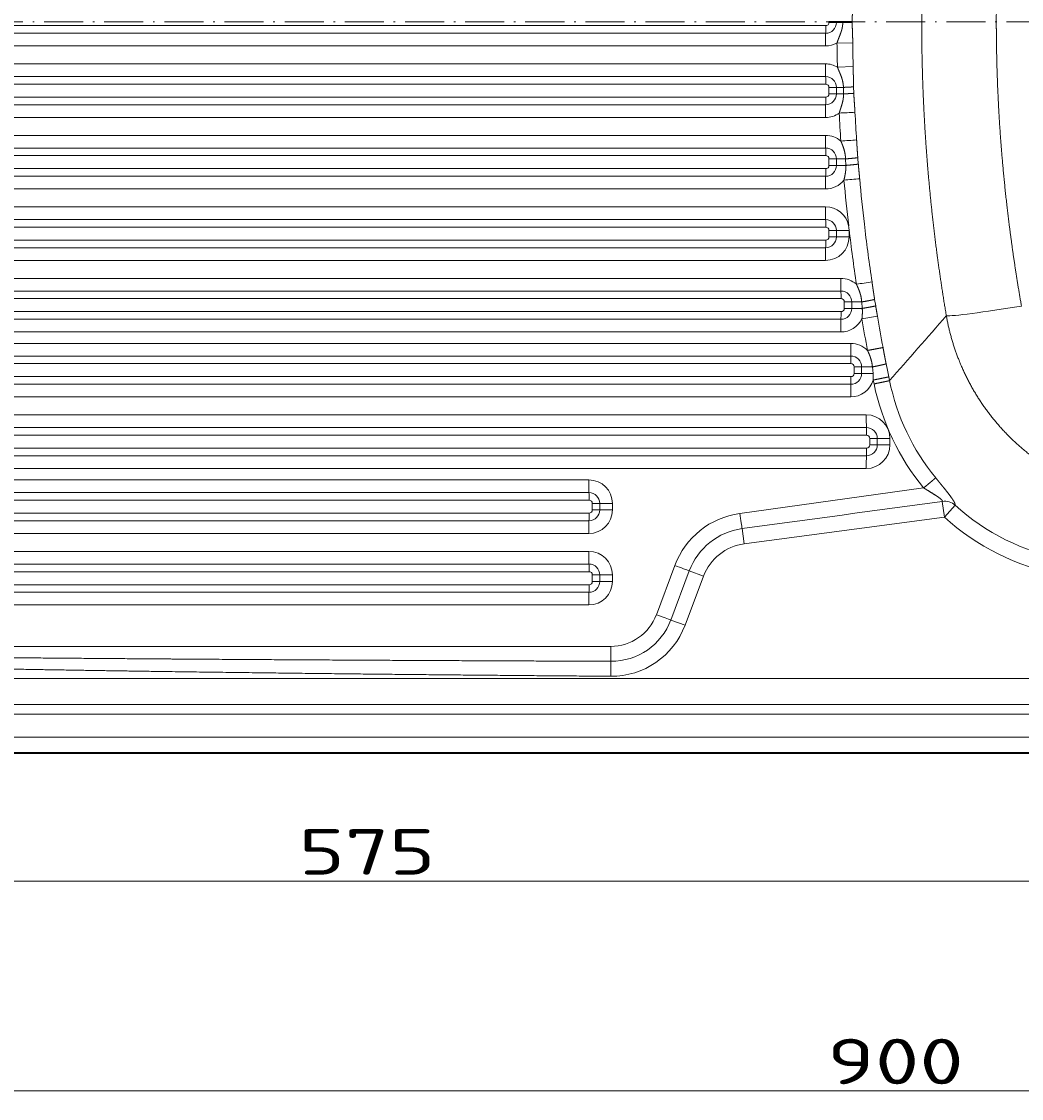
# Model space of a CAD drawing. Extents: x 59 to 1107, y -59 to 894.
# Tile 2 of 7: x 366 to 674, y -59 to 272. Entities that reach past the tile are written whole.
import ezdxf
from ezdxf.enums import TextEntityAlignment as Align

# ---------------------------------------------------------------- set-up
doc = ezdxf.new("R2010")
doc.units = 0
doc.linetypes.add('DASHDOT', pattern=[18.5, 12, -3, 0.5, -3])
doc.layers.get('0').update_dxf_attribs({"lineweight": 13})
doc.styles.get("Standard").update_dxf_attribs({"font": 'isocp.shx'})
doc.dimstyles.get("Standard").update_dxf_attribs({"dimtxt": 2.5, "dimasz": 2.5, "dimexe": 1.25, "dimexo": 0.625, "dimtad": 1, "dimcen": 2.5, "dimadec": 0, "dimazin": 0, "dimtfac": 1, "dimtmove": 0, "dimatfit": 0, "dimfxl": 0, "dimarcsym": 0})

# ---------------------------------------------------------------- blocks, each defined once
blk = doc.blocks.new('*D')
at = {"color": 7, "lineweight": 13}
for p, q in [((188.07, 777.83), (73.04, 777.83)), ((75.04, 562.83), (75.04, 777.83)), ((188.07, 777.83), (125.96, 777.83)), ((127.96, 727.83), (127.96, 777.83)), ((198.07, 727.83), (125.96, 727.83)), ((726.57, 562.83), (73.04, 562.83)), ((188.07, 497.03), (75.48, 497.03)), ((77.48, 47.03), (77.48, 497.03)), ((737.2, 250.36), (826.8, 335.25)), ((185.07, 270.03), (185.07, -58.81)), ((1085.07, 270.03), (1085.07, -58.81)), ((760.07, 209.37), (760.07, 5.69)), ((185.07, 50.03), (185.07, 5.69)), ((188.07, 47.03), (75.48, 47.03)), ((185.07, 7.69), (760.07, 7.69)), ((185.07, -56.81), (1085.07, -56.81))]:
    blk.add_line(p, q, dxfattribs=at)
for points in [[(75.56, 775.9), (75.04, 777.83), (74.53, 775.9)], [(128.48, 775.9), (127.96, 777.83), (127.44, 775.9)], [(127.44, 729.77), (127.96, 727.83), (128.48, 729.77)], [(74.53, 564.77), (75.04, 562.83), (75.56, 564.77)], [(78, 495.09), (77.48, 497.03), (76.97, 495.09)], [(781.89, 291.99), (782.93, 293.69), (781.18, 292.74)], [(738.25, 252.07), (737.2, 250.36), (738.96, 251.31)], [(76.97, 48.96), (77.48, 47.03), (78, 48.96)], [(187, 8.2), (185.07, 7.69), (187, 7.17)], [(758.14, 7.17), (760.07, 7.69), (758.14, 8.2)], [(187, -56.29), (185.07, -56.81), (187, -57.33)], [(1083.14, -57.33), (1085.07, -56.81), (1083.14, -56.29)]]:
    blk.add_lwpolyline(points, dxfattribs=at)
for s, rotation, p, p2 in [('50', 90, (125.96, 739.29), (125.96, 766.38)), ('215', 90, (73.04, 649.32), (73.04, 691.35)), ('63', 43.4546, (805.76, 318.07), (825.42, 336.7)), ('%%c', 43.4546, (797.58, 310.32), (805.03, 317.38)), ('450', 90, (75.48, 251.01), (75.48, 293.04))]:
    blk.add_text(s, height=14, rotation=rotation, dxfattribs=at).set_placement(p, p2, align=Align.FIT)
for s, p, p2 in [('575', (451.55, 9.69), (493.58, 9.69)), ('900', (614.05, -54.81), (656.08, -54.81))]:
    blk.add_text(s, height=14, dxfattribs=at).set_placement(p, p2, align=Align.FIT)
blk = doc.blocks.new('BLOCK18')
at = {"color": 7, "lineweight": 13, "ltscale": 0.003343}
for p, q in [((-20.46, 0), (-20.46, 0.13)), ((-20.46, 0), (-20.46, -0.13)), ((-18.13, 0), (-18.13, 0.13)), ((-18.13, -0.13), (-18.13, 0)), ((-16.21, 0.13), (-16.21, 0)), ((-16.21, 0), (-16.21, -0.13))]:
    blk.add_line(p, q, dxfattribs=at)
at = {"color": 7, "lineweight": 13, "ltscale": 0.058047}
for p, q in [((-18.13, 0.13), (-20.46, 0.13)), ((-20.46, -0.13), (-18.13, -0.13)), ((-18.13, -20.13), (-20.46, -20.13)), ((-20.46, -22.13), (-18.13, -22.13)), ((-18.13, -42.13), (-20.46, -42.13)), ((-20.46, -44.13), (-18.13, -44.13)), ((-18.13, -64.13), (-20.46, -64.13)), ((-20.46, -66.13), (-18.13, -66.13)), ((-13.43, -86.13), (-15.75, -86.13)), ((-15.75, -88.13), (-13.43, -88.13)), ((-10.4, -106.13), (-12.72, -106.13)), ((-12.72, -108.13), (-10.4, -108.13)), ((-5.6, -128.13), (-7.93, -128.13)), ((-7.93, -130.13), (-5.6, -130.13)), ((-90.92, -148.13), (-93.24, -148.13)), ((-93.24, -150.13), (-90.92, -150.13)), ((-90.92, -170.13), (-93.24, -170.13)), ((-93.24, -172.13), (-90.92, -172.13))]:
    blk.add_line(p, q, dxfattribs=at)
at = {"color": 7, "lineweight": 13, "ltscale": 0.048082}
for p, q in [((-18.13, 0.13), (-16.21, 0.13)), ((-16.21, -0.13), (-18.13, -0.13))]:
    blk.add_line(p, q, dxfattribs=at)
at = {"color": 7, "lineweight": 13, "ltscale": 0.072616}
for p, q in [((-16.21, 0.13), (-13.31, 0.13)), ((-16.21, -0.13), (-13.31, -0.13))]:
    blk.add_line(p, q, dxfattribs=at)
at = {"color": 7, "lineweight": 13, "ltscale": 0.003313}
for p, q in [((-13.31, 0), (-13.31, 0.13)), ((-13.31, -0.13), (-13.31, 0))]:
    blk.add_line(p, q, dxfattribs=at)
at = {"color": 7, "lineweight": 13}
for p, q in [((-21.46, -1.13), (-416.12, -1.13)), ((-21.47, -3.48), (-416.14, -3.48)), ((-416.18, -7.38), (-21.51, -7.38)), ((-21.51, -12.89), (-416.18, -12.89)), ((-416.14, -16.79), (-21.47, -16.79)), ((-416.12, -19.13), (-21.46, -19.13)), ((-21.46, -23.13), (-416.12, -23.13)), ((-21.47, -25.48), (-416.14, -25.48)), ((-416.18, -29.38), (-21.51, -29.38)), ((-21.51, -34.89), (-416.18, -34.89)), ((-416.14, -38.79), (-21.47, -38.79)), ((-416.12, -41.13), (-21.46, -41.13)), ((-21.46, -45.13), (-416.12, -45.13)), ((-21.47, -47.48), (-416.14, -47.48)), ((-416.18, -51.38), (-21.51, -51.38)), ((-21.51, -56.89), (-416.18, -56.89)), ((-416.14, -60.79), (-21.47, -60.79)), ((-416.12, -63.13), (-21.46, -63.13)), ((-21.47, -69.48), (-416.14, -69.48)), ((-21.46, -67.13), (-416.12, -67.13)), ((-416.18, -73.38), (-21.51, -73.38)), ((-16.8, -78.89), (-416.18, -78.89)), ((-416.14, -82.79), (-16.77, -82.79)), ((-416.12, -85.13), (-16.75, -85.13)), ((-16.75, -89.13), (-416.12, -89.13)), ((-16.77, -91.48), (-416.14, -91.48)), ((-416.18, -95.38), (-16.8, -95.38)), ((-13.78, -98.89), (-416.18, -98.89)), ((-416.14, -102.79), (-13.74, -102.79)), ((-416.12, -105.13), (-13.72, -105.13)), ((-13.72, -109.13), (-416.12, -109.13)), ((-13.74, -111.48), (-416.14, -111.48)), ((-416.18, -115.38), (-13.78, -115.38)), ((-8.98, -120.89), (-416.18, -120.89)), ((-416.14, -124.79), (-8.95, -124.79)), ((-416.12, -127.13), (-8.93, -127.13)), ((-8.93, -131.13), (-416.12, -131.13)), ((-8.95, -133.48), (-416.14, -133.48)), ((-416.18, -137.38), (-8.98, -137.38)), ((-94.29, -140.89), (-416.18, -140.89)), ((-416.14, -144.79), (-94.26, -144.79)), ((8.65, -143.36), (-47.88, -151.2)), ((-416.12, -147.13), (-94.24, -147.13)), ((-94.24, -151.13), (-416.12, -151.13)), ((-94.26, -153.48), (-416.14, -153.48)), ((-416.18, -157.38), (-94.29, -157.38)), ((-94.29, -162.89), (-416.18, -162.89)), ((-416.14, -166.79), (-94.26, -166.79)), ((-416.12, -169.13), (-94.24, -169.13)), ((-94.26, -175.48), (-416.14, -175.48)), ((-94.24, -173.13), (-416.12, -173.13)), ((-416.18, -179.38), (-94.29, -179.38)), ((-87.57, -192.11), (-427.14, -192.11)), ((-420, -202), (420, -202)), ((-420, -209.97), (420, -209.97)), ((-420, -212.95), (420, -212.95)), ((445, -220), (-445, -220))]:
    blk.add_line(p, q, dxfattribs=at)
at = {"color": 7, "lineweight": 13, "ltscale": 0.12128}
for p, q in [((-17.99, -6.47), (-13.14, -6.41)), ((-17.85, -13.88), (-13, -13.75))]:
    blk.add_line(p, q, dxfattribs=at)
at = {"color": 7, "lineweight": 13, "ltscale": 0.05}
for p, q in [((-20.46, -20.13), (-20.46, -22.13)), ((-18.13, -22.13), (-18.13, -20.13)), ((-20.46, -42.13), (-20.46, -44.13)), ((-18.13, -44.13), (-18.13, -42.13)), ((-20.46, -64.13), (-20.46, -66.13)), ((-18.13, -64.13), (-18.13, -66.13)), ((-15.75, -86.13), (-15.75, -88.13)), ((-13.43, -88.13), (-13.43, -86.13)), ((-12.72, -106.13), (-12.72, -108.13)), ((-10.4, -108.13), (-10.4, -106.13)), ((-7.93, -128.13), (-7.93, -130.13)), ((-5.6, -128.13), (-5.6, -130.13)), ((-93.24, -148.13), (-93.24, -150.13)), ((-90.92, -148.13), (-90.92, -150.13)), ((-93.24, -170.13), (-93.24, -172.13)), ((-90.92, -170.13), (-90.92, -172.13))]:
    blk.add_line(p, q, dxfattribs=at)
at = {"color": 7, "lineweight": 13, "ltscale": 0.053078}
blk.add_line((-18.13, -20.13), (-16.01, -20.13), dxfattribs=at)
at = {"color": 7, "lineweight": 13, "ltscale": 0.054114}
blk.add_line((-15.97, -22.13), (-18.13, -22.13), dxfattribs=at)
at = {"color": 7, "lineweight": 13, "ltscale": 0.050011}
blk.add_line((-16.01, -20.13), (-15.97, -22.13), dxfattribs=at)
at = {"color": 7, "lineweight": 13, "ltscale": 0.049589}
blk.add_line((-12.83, -21.93), (-12.91, -19.95), dxfattribs=at)
at = {"color": 7, "lineweight": 13, "ltscale": 0.069672}
blk.add_line((-18.13, -42.13), (-15.35, -42.13), dxfattribs=at)
at = {"color": 7, "lineweight": 13, "ltscale": 0.050042}
blk.add_line((-15.35, -42.13), (-15.26, -44.13), dxfattribs=at)
at = {"color": 7, "lineweight": 13, "ltscale": 0.049718}
blk.add_line((-11.43, -43.73), (-11.59, -41.75), dxfattribs=at)
at = {"color": 7, "lineweight": 13, "ltscale": 0.071733}
blk.add_line((-15.26, -44.13), (-18.13, -44.13), dxfattribs=at)
at = {"color": 7, "lineweight": 13, "ltscale": 0.026069}
blk.add_line((-9.45, -63.24), (-9.57, -62.21), dxfattribs=at)
at = {"color": 7, "lineweight": 13, "ltscale": 0.096745}
for p, q in [((-18.13, -64.13), (-14.26, -64.13)), ((-14.26, -66.13), (-18.13, -66.13)), ((-5.6, -128.13), (-1.73, -128.13)), ((-1.73, -130.13), (-5.6, -130.13)), ((-90.92, -148.13), (-87.05, -148.13)), ((-87.05, -150.13), (-90.92, -150.13)), ((-90.92, -170.13), (-87.05, -170.13)), ((-87.05, -172.13), (-90.92, -172.13))]:
    blk.add_line(p, q, dxfattribs=at)
at = {"color": 7, "lineweight": 13, "ltscale": 0.050001}
for p, q in [((-14.26, -66.13), (-14.26, -64.13)), ((-1.73, -130.13), (-1.73, -128.13)), ((-87.05, -150.13), (-87.05, -148.13)), ((-87.05, -172.13), (-87.05, -170.13))]:
    blk.add_line(p, q, dxfattribs=at)
at = {"color": 7, "lineweight": 13, "ltscale": 0.076175}
blk.add_line((-13.43, -86.13), (-10.38, -86.13), dxfattribs=at)
at = {"color": 7, "lineweight": 13, "ltscale": 0.05017}
blk.add_line((-10.38, -86.13), (-10.22, -88.13), dxfattribs=at)
at = {"color": 7, "lineweight": 13, "ltscale": 0.050231}
blk.add_line((-6.09, -87.34), (-6.41, -85.36), dxfattribs=at)
at = {"color": 7, "lineweight": 13, "ltscale": 0.080297}
blk.add_line((-10.22, -88.13), (-13.43, -88.13), dxfattribs=at)
at = {"color": 7, "lineweight": 13, "ltscale": 0.05056}
blk.add_line((-2.48, -107.17), (-2.88, -105.19), dxfattribs=at)
at = {"color": 7, "lineweight": 13, "ltscale": 0.082888}
blk.add_line((-10.4, -106.13), (-7.09, -106.13), dxfattribs=at)
at = {"color": 7, "lineweight": 13, "ltscale": 0.087909}
blk.add_line((-6.89, -108.13), (-10.4, -108.13), dxfattribs=at)
at = {"color": 7, "lineweight": 13, "ltscale": 0.050251}
blk.add_line((-7.09, -106.13), (-6.89, -108.13), dxfattribs=at)
at = {"color": 7, "lineweight": 13, "ltscale": 0.051526}
blk.add_line((-2.07, -109.19), (-2.48, -107.17), dxfattribs=at)
at = {"color": 7, "lineweight": 13, "ltscale": 0.02987}
blk.add_line((-1.83, -110.36), (-2.07, -109.19), dxfattribs=at)
at = {"color": 7, "lineweight": 13, "ltscale": 0.030128}
blk.add_line((-6.82, -110.17), (-6.58, -111.35), dxfattribs=at)
at = {"color": 7, "lineweight": 13, "ltscale": 0.122028}
blk.add_line((14.4, -147.5), (15.06, -152.34), dxfattribs=at)
at = {"color": 7, "lineweight": 13, "ltscale": 0.122803}
blk.add_line((18.36, -148.7), (15.06, -152.34), dxfattribs=at)
at = {"color": 7, "lineweight": 13, "ltscale": 0.118249}
blk.add_line((-47.17, -155.89), (-46.55, -160.58), dxfattribs=at)
at = {"color": 7, "lineweight": 13, "ltscale": 0.403966}
blk.add_line((-67.86, -167.22), (-73.51, -182.36), dxfattribs=at)
at = {"color": 7, "lineweight": 13, "ltscale": 0.403974}
blk.add_line((-69.08, -184), (-63.41, -168.86), dxfattribs=at)
at = {"color": 7, "lineweight": 13, "ltscale": 0.116663}
blk.add_line((-63.41, -168.86), (-59.04, -170.51), dxfattribs=at)
at = {"color": 7, "lineweight": 13, "ltscale": 0.403983}
blk.add_line((-64.73, -185.63), (-59.04, -170.51), dxfattribs=at)
at = {"color": 7, "lineweight": 13, "ltscale": 0.116181}
blk.add_line((-69.08, -184), (-64.73, -185.63), dxfattribs=at)
at = {"color": 7, "lineweight": 13, "ltscale": 0.114917}
blk.add_line((-87.51, -196.71), (-87.55, -201.31), dxfattribs=at)
at = {"color": 7, "lineweight": 35}
blk.add_line((445, -225), (-445, -225), dxfattribs=at)
at = {"color": 7, "lineweight": 13}
for centre, radius, start, end in [((-21.48, -0.13), 3.34, 270.005, 0.0049), ((-21.46, -0.13), 1, 270.0125, 359.9974), ((-21.51, -0.14), 7.24, 270.0004, 299.0383), ((523.89, 0), 541.92, 180.6844, 181.468), ((523.79, 0), 536.97, 180.6844, 181.468), ((-21.51, -20.13), 7.24, 59.6943, 89.9992), ((-21.48, -20.13), 3.34, 359.995, 89.9946), ((-21.46, -20.13), 1, 0.0024, 89.9872), ((-21.48, -22.13), 3.34, 270.005, 0.0047), ((-21.46, -22.13), 1, 270.0125, 359.9973), ((-21.51, -22.14), 7.24, 270.0006, 305.4671), ((-121.8, 2011.8), 2042.51, 272.93258, 273.06866), ((526.48, 0.12), 544.52, 182.9634, 183.8699), ((526.38, 0.11), 539.56, 182.9634, 183.87), ((-21.51, -42.13), 7.24, 49.3745, 89.9988), ((-121.31, 1524.73), 1564.85, 273.82977, 274.0074), ((-21.48, -42.13), 3.34, 359.995, 89.9946), ((-21.46, -42.13), 1, 0.0024, 89.9872), ((-21.48, -44.13), 3.34, 270.005, 0.0047), ((-21.46, -44.13), 1, 270.0125, 359.9973), ((-21.51, -44.14), 7.24, 270.0019, 321.4191), ((-120.37, 1127.07), 1180.36, 275.08033, 275.31583), ((532.15, 0.59), 550.2, 185.1343, 186.6125), ((532.03, 0.58), 545.23, 185.1344, 186.6127), ((-21.51, -64.13), 7.24, 10.8275, 89.9939), ((-21.48, -64.13), 3.34, 359.995, 89.9946), ((-28.9, -65), 14.67, 4.6115, 8.7202), ((-21.51, -66.13), 7.25, 270.0087, 0.0011), ((-21.48, -66.13), 3.34, 270.005, 0.0047), ((-21.46, -64.13), 1, 0.0024, 89.9872), ((-21.46, -66.13), 1, 270.0125, 359.9973), ((-21.51, -64.13), 7.25, 0.0001, 2.502), ((537.97, 1.28), 556.06, 186.7225, 188.4767), ((537.84, 1.27), 551.08, 186.7226, 188.477), ((-16.8, -86.13), 7.24, 48.6833, 89.9987), ((-16.77, -86.13), 3.34, 359.995, 89.9946), ((-116.19, 625.78), 714.11, 278.38777, 278.77707), ((-16.75, -86.13), 1, 0.0024, 89.9872), ((-16.77, -88.13), 3.34, 270.005, 0.0047), ((-16.75, -88.13), 1, 270.0125, 359.9973), ((-16.8, -88.13), 7.24, 270.0039, 333.4389), ((-114.6, 533.13), 633.15, 279.47924, 279.91835), ((548.97, 3), 567.2, 189.5783, 190.5725), ((548.87, 3), 562.24, 189.5785, 190.5728), ((-42331.51, 36965.32), 56270.84, 318.785558, 318.812567), ((-13.78, -106.13), 7.24, 44.395, 89.9982), ((-13.74, -106.13), 3.34, 359.995, 89.9946), ((-13.72, -106.13), 1, 0.0024, 89.9872), ((-13.74, -108.13), 3.34, 270.005, 0.0047), ((-13.72, -108.13), 1, 270.0125, 359.9973), ((-23.35, -109.64), 16.53, 358.158, 5.2243), ((-13.78, -108.13), 7.24, 270.0042, 343.6749), ((-8.98, -128.13), 7.25, 359.9986, 89.991), ((-8.95, -128.13), 3.34, 359.995, 89.9946), ((-8.93, -128.13), 1, 0.0024, 89.9872), ((-8.98, -130.13), 7.25, 270.0087, 0.0011), ((-8.95, -130.13), 3.34, 270.005, 0.0047), ((-8.93, -130.13), 1, 270.0125, 359.9973), ((-94.29, -148.13), 7.25, 359.9986, 89.991), ((-94.26, -148.13), 3.34, 359.995, 89.9946), ((-94.24, -148.13), 1, 0.0024, 89.9872), ((-8071.21, 58931.16), 59629.39, 277.7334817, 277.7931924), ((15.03, -152.57), 5.11, 49.2692, 96.9745), ((-94.29, -150.13), 7.25, 270.0087, 0.0011), ((-94.26, -150.13), 3.34, 270.005, 0.0047), ((-94.24, -150.13), 1, 270.0125, 359.9973), ((-44.44, -175.97), 25, 97.9033, 159.5248), ((-3972.61, 29404.34), 29824.47, 277.564319, 277.68372), ((-44.43, -175.97), 20.26, 97.7682, 159.4687), ((-44.5, -175.98), 15.53, 97.5519, 159.3781), ((-94.29, -170.13), 7.25, 359.9986, 89.991), ((-94.26, -170.13), 3.34, 359.995, 89.9946), ((-94.29, -172.13), 7.25, 270.0087, 0.0011), ((-94.26, -172.13), 3.34, 270.005, 0.0047), ((-94.24, -170.13), 1, 0.0024, 89.9872), ((-94.24, -172.13), 1, 270.0125, 359.9973), ((-87.57, -177.11), 15, 270.0013, 339.5242), ((-87.42, -177.11), 19.59, 269.7381, 339.4418), ((-87.37, -177.12), 24.19, 269.5758, 339.3907)]:
    blk.add_arc(centre, radius, start, end, dxfattribs=at)
for centre, major_axis, ratio, start_param, end_param in [((5077.75, -199.43), (5069.16, -223.28), 0.326802, 3.101303, 3.155979), ((-21.51, -1.13), (0, -3), 0.017452, 0.675132, 1.570796), ((-21.42, -7.38), (0, 5), 0.017452, 0.675132, 1.570796), ((-21.42, -12.89), (0, 5), 0.017452, 1.570796, 2.466461), ((-21.51, -19.13), (0, -3), 0.017452, 1.570796, 2.466461), ((-21.51, -23.13), (0, -3), 0.017452, 0.675131, 1.570796), ((-21.42, -29.38), (0, 5), 0.017452, 0.675132, 1.570796), ((-21.42, -34.89), (0, 5), 0.017452, 1.570796, 2.466461), ((-21.51, -41.13), (0, -3), 0.017452, 1.570796, 2.466461), ((-21.51, -45.13), (0, -3), 0.017452, 0.675131, 1.570796), ((-21.42, -51.38), (0, 5), 0.017452, 0.675132, 1.570796), ((-21.42, -56.89), (0, 5), 0.017452, 1.570796, 2.466461), ((-21.51, -63.13), (0, -3), 0.017452, 1.570796, 2.466461), ((-21.42, -73.38), (0, 5), 0.017452, 0.675132, 1.570796), ((-21.51, -67.13), (0, -3), 0.017452, 0.675131, 1.570796), ((-16.71, -78.89), (0, 5), 0.017452, 1.570796, 2.466461), ((-16.8, -85.13), (0, -3), 0.017452, 1.570796, 2.466461), ((-16.8, -89.13), (0, -3), 0.017452, 0.675132, 1.570796), ((39.97, -86.15), (24.66, 4.14), 0.040908, 3.298806, 4.655792), ((-16.71, -95.38), (0, 5), 0.017452, 0.675132, 1.570796), ((-13.69, -98.89), (0, 5), 0.017452, 1.570796, 2.466461), ((-13.78, -105.13), (0, -3), 0.017452, 1.570796, 2.466461), ((-13.78, -109.13), (0, -3), 0.017452, 0.675132, 1.570796), ((-13.69, -115.38), (0, 5), 0.017452, 0.675132, 1.570796), ((67.79, -94.71), (57.53, 50.54), 0.979839, 2.632341, 3.108556), ((67.6, -94.73), (52.87, 48.24), 0.977644, 2.613509, 3.090059), ((-8.89, -120.89), (0, 5), 0.017452, 1.570796, 2.466461), ((-8.98, -127.13), (0, -3), 0.017452, 1.570796, 2.466462), ((-8.98, -131.13), (0, -3), 0.017452, 0.675131, 1.570796), ((-8.89, -137.38), (0, 5), 0.017452, 0.675132, 1.570796), ((-94.21, -140.89), (0, 5), 0.017452, 1.570796, 2.466461), ((-94.29, -147.13), (0, -3), 0.017452, 1.570796, 2.466461), ((66.44, -95.94), (-50.45, -50.49), 0.98027, 0.046858, 0.584152), ((-94.29, -151.13), (0, -3), 0.017452, 0.675131, 1.570796), ((-47.79, -151.2), (0.69, -4.95), 0.017287, 4.709991, 5.952969), ((66.29, -96.23), (55.9, 51.47), 0.98435, 3.229499, 3.767906), ((-94.21, -157.38), (0, 5), 0.017452, 0.675132, 1.570796), ((-94.21, -162.89), (0, 5), 0.017452, 1.570796, 2.466461), ((-94.29, -169.13), (0, -3), 0.017452, 1.570796, 2.466461), ((-67.77, -167.22), (-4.68, 1.75), 0.006106, 1.554446, 2.774302), ((-94.21, -179.38), (0, 5), 0.017452, 0.675132, 1.570796), ((-94.29, -173.13), (0, -3), 0.017452, 0.675131, 1.570796), ((-73.43, -182.36), (4.68, -1.75), 0.006106, 4.696038, 5.905302), ((-87.48, -192.11), (0, 5), 0.017452, 1.570796, 2.737118)]:
    blk.add_ellipse(centre, major_axis=major_axis, ratio=ratio, start_param=start_param, end_param=end_param, dxfattribs=at)
for points, knots in [([(31.01, 0), (31.01, 7.31), (31.15, 14.63), (31.42, 22.03), (32.22, 36.13), (33.59, 50.97), (34.37, 58.07), (35.62, 67.8), (37.16, 77.9), (37.55, 80.4), (38.04, 83.33), (38.55, 86.29), (38.61, 86.66), (38.68, 87.02), (38.74, 87.39)], [0, 0, 0, 0, 0, 0, 78.371517, 78.371517, 78.371517, 146.357569, 146.357569, 146.357569, 168.980625, 168.980625, 168.980625, 172.198775, 172.198775, 172.198775, 172.198775, 172.198775, 172.198775]), ([(-13.31, 0.13), (-13.31, 0.58), (-13.3, 1.04), (-13.29, 1.49), (-13.25, 2.49), (-13.21, 3.62), (-13.19, 4.21), (-13.17, 5), (-13.15, 5.81), (-13.15, 6.01), (-13.14, 6.21), (-13.14, 6.41)], [0, 0, 0, 0, 0, 0, 3.938924, 3.938924, 3.938924, 7.677025, 7.677025, 7.677025, 8.908864, 8.908864, 8.908864, 8.908864, 8.908864, 8.908864]), ([(8.06, 0), (8.06, -4.87), (8.12, -9.74), (8.23, -14.62), (8.63, -26.63), (9.39, -38.89), (9.96, -46.25), (11.21, -59.32), (12.92, -72.79), (13.74, -78.6), (14.64, -84.47), (15.64, -90.4)], [0, 0, 0, 0, 0, 0, 36.371578, 36.371578, 36.371578, 88.903941, 88.903941, 88.903941, 127.8732, 127.8732, 127.8732, 127.8732, 127.8732, 127.8732]), ([(-17.99, -6.47), (-17.84, -6.01), (-17.68, -5.55), (-17.5, -5.1), (-17.16, -4.27), (-16.83, -3.4), (-16.7, -3.01), (-16.45, -2.22), (-16.29, -1.4), (-16.24, -0.98), (-16.21, -0.56), (-16.21, -0.13)], [0, 0, 0, 0, 0, 0, 3.570393, 3.570393, 3.570393, 6.365771, 6.365771, 6.365771, 9.240565, 9.240565, 9.240565, 9.240565, 9.240565, 9.240565]), ([(-13.14, -6.41), (-13.15, -5.74), (-13.16, -5.07), (-13.18, -4.41), (-13.23, -3.12), (-13.27, -1.97), (-13.29, -1.47), (-13.3, -0.9), (-13.31, -0.35), (-13.31, -0.27), (-13.31, -0.2), (-13.31, -0.13)], [0, 0, 0, 0, 0, 0, 4.102595, 4.102595, 4.102595, 8.307851, 8.307851, 8.307851, 8.925993, 8.925993, 8.925993, 8.925993, 8.925993, 8.925993]), ([(38.74, -87.39), (37.09, -77.95), (35.7, -68.77), (34.56, -59.91), (32.93, -44.77), (31.9, -30.45), (31.57, -24.35), (31.22, -15.83), (31.06, -7.42), (31.03, -4.94), (31.01, -2.47), (31.01, 0)], [0, 0, 0, 0, 0, 0, 82.322706, 82.322706, 82.322706, 145.654168, 145.654168, 145.654168, 172.139949, 172.139949, 172.139949, 172.139949, 172.139949, 172.139949]), ([(-16.01, -20.13), (-16.02, -19.45), (-16.1, -18.76), (-16.24, -18.09), (-16.6, -16.93), (-17.06, -15.82), (-17.26, -15.34), (-17.51, -14.76), (-17.73, -14.19), (-17.77, -14.09), (-17.81, -13.98), (-17.85, -13.88)], [0, 0, 0, 0, 0, 0, 4.665796, 4.665796, 4.665796, 8.29599, 8.29599, 8.29599, 9.129397, 9.129397, 9.129397, 9.129397, 9.129397, 9.129397]), ([(-12.91, -19.95), (-12.93, -19.47), (-12.94, -19), (-12.95, -18.53), (-12.96, -17.37), (-12.96, -16.07), (-12.97, -15.3), (-12.98, -14.53), (-13, -13.75)], [0, 0, 0, 0, 0, 0, 3.945924, 3.945924, 3.945924, 8.74524, 8.74524, 8.74524, 8.74524, 8.74524, 8.74524]), ([(-17.3, -28.03), (-17.11, -27.39), (-16.9, -26.73), (-16.67, -26.07), (-16.3, -24.89), (-16.06, -23.67), (-15.99, -23.16), (-15.96, -22.65), (-15.97, -22.13)], [0, 0, 0, 0, 0, 0, 4.999125, 4.999125, 4.999125, 8.504463, 8.504463, 8.504463, 8.504463, 8.504463, 8.504463]), ([(-16.01, -20.13), (-15.3, -20.1), (-14.63, -20.07), (-13.99, -20.03), (-13.37, -20), (-13.03, -19.96), (-12.98, -19.96), (-12.94, -19.96), (-12.91, -19.95)], [0, 0, 0, 0, 0, 0, 5.632684, 5.632684, 5.632684, 6.78812, 6.78812, 6.78812, 6.78812, 6.78812, 6.78812]), ([(-15.97, -22.13), (-15.34, -22.1), (-14.73, -22.07), (-14.16, -22.04), (-13.48, -21.99), (-13.04, -21.96), (-12.95, -21.95), (-12.88, -21.94), (-12.83, -21.93)], [0, 0, 0, 0, 0, 0, 4.65908, 4.65908, 4.65908, 6.269303, 6.269303, 6.269303, 6.269303, 6.269303, 6.269303]), ([(-12.46, -27.78), (-12.5, -27.05), (-12.54, -26.32), (-12.59, -25.61), (-12.68, -24.39), (-12.75, -23.29), (-12.78, -22.83), (-12.81, -22.38), (-12.83, -21.93)], [0, 0, 0, 0, 0, 0, 4.55, 4.55, 4.55, 8.257978, 8.257978, 8.257978, 8.257978, 8.257978, 8.257978]), ([(-11.59, -41.75), (-11.65, -41.06), (-11.7, -40.37), (-11.74, -39.7), (-11.81, -38.61), (-11.88, -37.46), (-11.9, -37.08), (-11.93, -36.69), (-11.95, -36.3)], [0, 0, 0, 0, 0, 0, 5.187366, 5.187366, 5.187366, 7.68999, 7.68999, 7.68999, 7.68999, 7.68999, 7.68999]), ([(-15.35, -42.13), (-15.37, -41.31), (-15.48, -40.49), (-15.66, -39.69), (-16.01, -38.59), (-16.42, -37.54), (-16.55, -37.23), (-16.67, -36.93), (-16.79, -36.63)], [0, 0, 0, 0, 0, 0, 5.660458, 5.660458, 5.660458, 7.993507, 7.993507, 7.993507, 7.993507, 7.993507, 7.993507]), ([(-15.35, -42.13), (-14.61, -42.07), (-13.88, -42.01), (-13.19, -41.94), (-12.37, -41.86), (-11.84, -41.79), (-11.73, -41.78), (-11.65, -41.76), (-11.59, -41.75)], [0, 0, 0, 0, 0, 0, 5.5321, 5.5321, 5.5321, 7.443108, 7.443108, 7.443108, 7.443108, 7.443108, 7.443108]), ([(-15.85, -48.65), (-15.67, -47.88), (-15.49, -47.09), (-15.34, -46.28), (-15.25, -45.35), (-15.26, -44.42), (-15.26, -44.33), (-15.26, -44.23), (-15.26, -44.13)], [0, 0, 0, 0, 0, 0, 5.750088, 5.750088, 5.750088, 6.418363, 6.418363, 6.418363, 6.418363, 6.418363, 6.418363]), ([(-15.26, -44.13), (-14.51, -44.07), (-13.78, -44), (-13.07, -43.93), (-12.23, -43.84), (-11.69, -43.77), (-11.57, -43.76), (-11.49, -43.75), (-11.43, -43.73)], [0, 0, 0, 0, 0, 0, 5.463962, 5.463962, 5.463962, 7.318017, 7.318017, 7.318017, 7.318017, 7.318017, 7.318017]), ([(-11.01, -48.21), (-11.09, -47.33), (-11.18, -46.47), (-11.26, -45.65), (-11.34, -44.79), (-11.41, -43.95), (-11.42, -43.88), (-11.42, -43.81), (-11.43, -43.73)], [0, 0, 0, 0, 0, 0, 5.764736, 5.764736, 5.764736, 6.312217, 6.312217, 6.312217, 6.312217, 6.312217, 6.312217]), ([(-10.38, -86.13), (-10.45, -85.2), (-10.6, -84.28), (-10.86, -83.38), (-11.27, -82.31), (-11.74, -81.28), (-11.83, -81.08), (-11.93, -80.89), (-12.02, -80.69)], [0, 0, 0, 0, 0, 0, 6.450835, 6.450835, 6.450835, 8.004169, 8.004169, 8.004169, 8.004169, 8.004169, 8.004169]), ([(-6.41, -85.36), (-6.53, -84.65), (-6.64, -83.95), (-6.74, -83.26), (-6.9, -82.19), (-7.06, -81.07), (-7.11, -80.7), (-7.17, -80.34), (-7.22, -79.97)], [0, 0, 0, 0, 0, 0, 5.233127, 5.233127, 5.233127, 7.673697, 7.673697, 7.673697, 7.673697, 7.673697, 7.673697]), ([(-10.38, -86.13), (-9.51, -85.99), (-8.66, -85.84), (-7.83, -85.68), (-7, -85.52), (-6.56, -85.4), (-6.5, -85.39), (-6.45, -85.37), (-6.41, -85.36)], [0, 0, 0, 0, 0, 0, 6.417206, 6.417206, 6.417206, 7.659154, 7.659154, 7.659154, 7.659154, 7.659154, 7.659154]), ([(-10.22, -88.13), (-9.32, -87.98), (-8.44, -87.83), (-7.58, -87.67), (-6.7, -87.5), (-6.24, -87.39), (-6.17, -87.37), (-6.12, -87.35), (-6.09, -87.34)], [0, 0, 0, 0, 0, 0, 6.517171, 6.517171, 6.517171, 7.762084, 7.762084, 7.762084, 7.762084, 7.762084, 7.762084]), ([(71.88, -146.74), (65.98, -145.69), (60.19, -144.01), (54.6, -141.71), (44.03, -135.95), (34.93, -128.05), (30.83, -123.63), (24.26, -114.79), (19.54, -104.84), (17.81, -100.14), (16.51, -95.32), (15.64, -90.4)], [0, 0, 0, 0, 0, 0, 39.667625, 39.667625, 39.667625, 79.200081, 79.200081, 79.200081, 112.020193, 112.020193, 112.020193, 112.020193, 112.020193, 112.020193]), ([(-8.6, -101.06), (-7.6, -100.88), (-6.61, -100.69), (-5.62, -100.51), (-4.56, -100.31), (-4, -100.2), (-3.93, -100.18), (-3.87, -100.17), (-3.83, -100.16)], [0, 0, 0, 0, 0, 0, 6.989654, 6.989654, 6.989654, 8.265392, 8.265392, 8.265392, 8.265392, 8.265392, 8.265392]), ([(-2.88, -105.19), (-3.04, -104.4), (-3.19, -103.63), (-3.33, -102.88), (-3.52, -101.87), (-3.71, -100.83), (-3.75, -100.61), (-3.79, -100.39), (-3.83, -100.16)], [0, 0, 0, 0, 0, 0, 5.690269, 5.690269, 5.690269, 7.201776, 7.201776, 7.201776, 7.201776, 7.201776, 7.201776]), ([(-7.09, -106.13), (-6.18, -105.95), (-5.28, -105.76), (-4.4, -105.57), (-3.51, -105.37), (-3.03, -105.24), (-2.97, -105.22), (-2.92, -105.2), (-2.88, -105.19)], [0, 0, 0, 0, 0, 0, 6.668673, 6.668673, 6.668673, 7.942752, 7.942752, 7.942752, 7.942752, 7.942752, 7.942752]), ([(-6.82, -110.17), (-5.82, -109.97), (-4.83, -109.76), (-3.83, -109.56), (-2.79, -109.34), (-2.24, -109.23), (-2.17, -109.21), (-2.11, -109.2), (-2.07, -109.19)], [0, 0, 0, 0, 0, 0, 7.259414, 7.259414, 7.259414, 8.625774, 8.625774, 8.625774, 8.625774, 8.625774, 8.625774]), ([(-6.58, -111.35), (-5.58, -111.15), (-4.59, -110.94), (-3.59, -110.73), (-2.56, -110.52), (-2, -110.4), (-1.93, -110.38), (-1.87, -110.37), (-1.83, -110.36)], [0, 0, 0, 0, 0, 0, 7.214276, 7.214276, 7.214276, 8.565619, 8.565619, 8.565619, 8.565619, 8.565619, 8.565619]), ([(8.65, -143.36), (9.26, -142.86), (9.86, -142.36), (10.43, -141.89), (11.23, -141.23), (11.87, -140.68), (12.04, -140.54), (12.21, -140.4), (12.32, -140.29), (12.34, -140.28), (12.36, -140.26), (12.37, -140.25)], [0, 0, 0, 0, 0, 0, 4.923551, 4.923551, 4.923551, 6.859672, 6.859672, 6.859672, 7.28074, 7.28074, 7.28074, 7.28074, 7.28074, 7.28074]), ([(18.36, -148.7), (18.38, -148.55), (18.36, -148.36), (18.28, -148.13), (17.93, -147.39), (17.28, -146.43), (16.79, -145.76), (15.67, -144.3), (14.42, -142.75), (13.74, -141.92), (13.06, -141.08), (12.37, -140.25)], [0, 0, 0, 0, 0, 0, 3.196158, 3.196158, 3.196158, 9.090078, 9.090078, 9.090078, 15.68775, 15.68775, 15.68775, 15.68775, 15.68775, 15.68775]), ([(14.4, -147.5), (14.45, -147.4), (14.41, -147.27), (14.29, -147.1), (13.73, -146.57), (12.72, -145.87), (11.96, -145.39), (10.84, -144.69), (9.67, -143.98), (9.33, -143.77), (8.99, -143.56), (8.65, -143.36)], [0, 0, 0, 0, 0, 0, 3.960576, 3.960576, 3.960576, 10.87652, 10.87652, 10.87652, 13.637866, 13.637866, 13.637866, 13.637866, 13.637866, 13.637866]), ([(-427.22, -193.76), (-425.88, -193.9), (-424.53, -194.03), (-423.18, -194.14), (-420.91, -194.32), (-418.66, -194.49), (-417.73, -194.55), (-415.64, -194.7), (-413.53, -194.83), (-412.35, -194.9), (-410.48, -195.01), (-408.62, -195.11), (-407.79, -195.16), (-401.54, -195.5), (-395.31, -195.79), (-389.85, -196.02), (-383.11, -196.28), (-376.36, -196.52), (-375.18, -196.56), (-368.19, -196.81), (-361.2, -197.03), (-355.38, -197.2), (-346.01, -197.47), (-336.65, -197.72), (-333.15, -197.81), (-316.17, -198.23), (-299.23, -198.59), (-285.94, -198.85), (-267.14, -199.2), (-248.28, -199.5), (-242.83, -199.59), (-234.44, -199.71), (-226.05, -199.84), (-222.96, -199.88), (-194.11, -200.28), (-165.27, -200.62), (-139.39, -200.89), (-113.47, -201.11), (-87.55, -201.31)], [0, 0, 0, 0, 0, 0, 9.538655, 9.538655, 9.538655, 16.305605, 16.305605, 16.305605, 24.737168, 24.737168, 24.737168, 29.502371, 29.502371, 29.502371, 68.918205, 68.918205, 68.918205, 77.20469, 77.20469, 77.20469, 118.300458, 118.300458, 118.300458, 143.327635, 143.327635, 143.327635, 238.185783, 238.185783, 238.185783, 276.69634, 276.69634, 276.69634, 297.388729, 297.388729, 297.388729, 480.367596, 480.367596, 480.367596, 480.367596, 480.367596, 480.367596]), ([(-427.14, -192.94), (-425.88, -193), (-424.61, -193.06), (-423.34, -193.12), (-421.35, -193.2), (-419.38, -193.27), (-418.65, -193.3), (-417.19, -193.35), (-415.72, -193.4), (-414.99, -193.42), (-413.51, -193.47), (-412.03, -193.51), (-411.28, -193.54), (-409.86, -193.58), (-408.43, -193.62), (-407.37, -193.65), (-402.44, -193.78), (-397.51, -193.9), (-393.33, -193.99), (-386.87, -194.12), (-380.37, -194.24), (-378.28, -194.28), (-370.84, -194.41), (-363.39, -194.54), (-358.19, -194.62), (-350, -194.73), (-341.8, -194.85), (-338.8, -194.89), (-315.35, -195.19), (-291.94, -195.43), (-271.94, -195.62), (-248.21, -195.81), (-224.48, -195.99), (-220.53, -196.01), (-191.95, -196.21), (-163.39, -196.38), (-138.12, -196.5), (-112.82, -196.61), (-87.51, -196.71)], [0, 0, 0, 0, 0, 0, 8.938271, 8.938271, 8.938271, 14.240938, 14.240938, 14.240938, 19.543604, 19.543604, 19.543604, 24.846105, 24.846105, 24.846105, 29.606507, 29.606507, 29.606507, 59.735131, 59.735131, 59.735131, 75.559934, 75.559934, 75.559934, 112.288392, 112.288392, 112.288392, 133.404959, 133.404959, 133.404959, 277.839504, 277.839504, 277.839504, 300.954911, 300.954911, 300.954911, 479.562313, 479.562313, 479.562313, 479.562313, 479.562313, 479.562313])]:
    blk.add_open_spline(points, degree=5, knots=knots, dxfattribs=at)
for points in [[(-10.32, -91.37), (-10.25, -90.74), (-10.19, -90.1), (-10.16, -89.45), (-10.17, -88.79), (-10.22, -88.13)], [(-5.54, -90.55), (-5.65, -89.88), (-5.77, -89.22), (-5.88, -88.59), (-5.98, -87.96), (-6.09, -87.34)], [(-7.09, -106.13), (-7.18, -105.07), (-7.39, -104.01), (-7.73, -102.98), (-8.15, -102), (-8.6, -101.06)]]:
    blk.add_open_spline(points, degree=5, dxfattribs=at)

msp = doc.modelspace()

# ---------------------------------------------------------------- linework, layer by layer
at = {"color": 7, "linetype": 'DASHDOT', "lineweight": 13}
msp.add_line((1106.73, 272.026), (156.819, 272.026), dxfattribs=at)

# ---------------------------------------------------------------- block references
at = {"lineweight": 0}
msp.add_blockref('BLOCK18', (635.068, 272.026), dxfattribs=at)

# ---------------------------------------------------------------- dimensions: what is measured, and where the dimension line sits
at = {"color": 0, "lineweight": 0}
for base, p1, p2, angle, middle, dimtype in [((77.485, 497.026), (190.068, 47.026), (190.068, 497.026), 90, (77.485, 272.026), 161), ((185.068, -56.811), (1085.068, 272.026), (185.068, 272.026), 180, (635.068, -56.811), 161), ((760.068, 7.687), (185.068, 52.026), (760.068, 211.375), 359.99809, (472.568, 7.687), 160), ((127.961, 727.833), (190.068, 777.833), (200.068, 727.833), 269.99857, (127.961, 752.833), 160), ((75.044, 562.833), (190.068, 777.833), (728.568, 562.833), 269.99857, (75.044, 670.333), 160)]:
    dim = msp.add_linear_dim(base=base, p1=p1, p2=p2, angle=angle, dimstyle='Standard', dxfattribs=at)
    dim.commit()
    dim.dimension.update_dxf_attribs({"geometry": '*D', "text_midpoint": middle, "dimtype": dimtype})
dim = msp.add_diameter_dim_2p(p1=(737.202, 250.361), p2=(782.935, 293.691), dimstyle='Standard', dxfattribs=at)
dim.commit()
dim.dimension.update_dxf_attribs({"geometry": '*D', "text_midpoint": (812.874, 322.058), "dimtype": 163})

doc.saveas('drawing.dxf')
